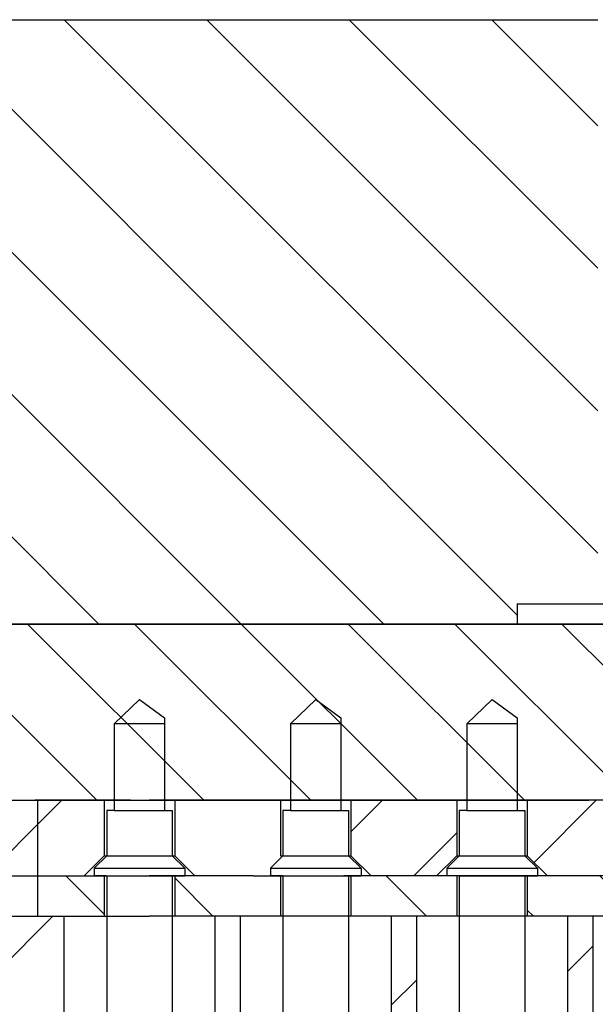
# Model space of a CAD drawing. Extents: x -1765 to 4890, y -3431 to 1272.
# Tile 52 of 189: x 109 to 121, y -2470 to -2451. Entities that reach past the tile are written whole.
import ezdxf

# ---------------------------------------------------------------- set-up
doc = ezdxf.new("R2010")
doc.units = 0
doc.linetypes.add('DASHED', pattern=[15, 7, -8])
doc.layers.get('0').update_dxf_attribs({"linetype": 'CONTINUOUS'})
doc.layers.add('1', color=7, linetype='CONTINUOUS')
pattern_1 = [(315, (0, 400), (1.0606602, 1.0606602), [])]
pattern_2 = [(45, (0, 400), (-1.0606602, 1.0606602), [])]
pattern_3 = [(45, (0, 400), (-1.4142136, 1.4142136), [])]

# ---------------------------------------------------------------- blocks, each defined once
blk = doc.blocks.new('E7018-24103__123', base_point=(55.344, -2506.251))
at = {"color": 7, "linetype": 'DASHED'}
for p, q in [((108.168, -2466.251), (109.247, -2466.251)), ((109.247, -2466.251), (109.429, -2466.251)), ((109.684, -2466.251), (109.429, -2466.251)), ((109.929, -2466.251), (109.684, -2466.251)), ((109.99, -2466.251), (109.929, -2466.251)), ((110.111, -2466.251), (109.99, -2466.251)), ((110.184, -2466.251), (110.111, -2466.251)), ((110.8, -2466.251), (110.184, -2466.251)), ((111.324, -2466.251), (110.8, -2466.251)), ((111.324, -2466.251), (111.898, -2466.251)), ((111.898, -2466.251), (112.179, -2466.251)), ((112.179, -2466.251), (112.2, -2466.251)), ((112.2, -2466.251), (112.898, -2466.251)), ((112.2, -2466.251), (112.2, -2466.251)), ((112.898, -2466.251), (114.3, -2466.251)), ((114.3, -2466.251), (115.361, -2466.251)), ((115.361, -2466.251), (115.679, -2466.251)), ((115.679, -2466.251), (115.7, -2466.251)), ((115.7, -2466.251), (116.361, -2466.251)), ((115.7, -2466.251), (115.7, -2466.251)), ((116.361, -2466.251), (117.8, -2466.251)), ((117.8, -2466.251), (118.824, -2466.251)), ((118.824, -2466.251), (119.179, -2466.251)), ((119.179, -2466.251), (119.2, -2466.251)), ((119.2, -2466.251), (119.824, -2466.251)), ((119.2, -2466.251), (119.2, -2466.251)), ((119.824, -2466.251), (120.238, -2466.251)), ((120.238, -2466.251), (120.421, -2466.251)), ((121.238, -2466.251), (120.421, -2466.251))]:
    blk.add_line(p, q, dxfattribs=at)
blk = doc.blocks.new('E7018CD_ASSY_1', base_point=(55.344, -2515.251))
blk.add_blockref('E7018-24103__123', (55.344, -2506.251))
blk = doc.blocks.new('ISO_TOP_0_8__149', base_point=(141, -2468.551))
at = {"linetype": 'CONTINUOUS'}
h = blk.add_hatch(dxfattribs=at)
h.set_pattern_fill('USER', color=3, scale=1.5, angle=315, pattern_type=0)
h.set_pattern_definition(pattern_1)
h.paths.add_polyline_path([(93.389, -2467.751), (93.4, -2467.751), (93.547, -2467.751), (93.6, -2467.751), (93.639, -2467.751), (96.047, -2467.751), (97.157, -2467.751), (100.583, -2467.751), (100.842, -2467.751), (103.589, -2467.751), (103.999, -2467.751), (104.249, -2467.751), (105.549, -2467.751), (105.799, -2467.751), (109.486, -2467.751), (109.486, -2468.551), (108.263, -2468.551), (107.852, -2468.551), (106.715, -2468.551), (104.853, -2468.551), (104.353, -2468.551), (103.589, -2468.551), (103.127, -2468.551), (101.489, -2468.551), (100.86, -2468.551), (100.842, -2468.551), (100.583, -2468.551), (100.352, -2468.551), (99.119, -2468.551), (98.489, -2468.551), (97.99, -2468.551), (97.44, -2468.551), (97.157, -2468.551), (96.853, -2468.551), (96.047, -2468.551), (95.54, -2468.551), (94.99, -2468.551), (94, -2468.551), (93.547, -2468.551), (93.2, -2468.551), (93.2, -2467.751)])
h = blk.add_hatch(dxfattribs=at)
h.set_pattern_fill('USER', color=3, scale=1.5, angle=315, pattern_type=0)
h.set_pattern_definition(pattern_1)
h.paths.add_polyline_path([(110.8, -2467.751), (110.8, -2467.751), (110.8, -2468.551), (110.8, -2468.551), (110, -2468.551), (110, -2468.551), (109.486, -2468.551), (109.486, -2467.751), (110.4, -2467.751), (110.4, -2467.751)])
h = blk.add_hatch(dxfattribs=at)
h.set_pattern_fill('USER', color=3, scale=1.5, angle=315, pattern_type=0)
h.set_pattern_definition(pattern_1)
h.paths.add_polyline_path([(114.3, -2467.751), (114.3, -2468.551), (114.3, -2468.551), (113.5, -2468.551), (113.5, -2468.551), (113.095, -2468.551), (113, -2468.551), (112.907, -2468.551), (112.741, -2468.551), (112.595, -2468.551), (112.483, -2468.551), (112.2, -2468.551), (112.2, -2467.751), (112.483, -2467.751), (112.595, -2467.751), (112.6, -2467.751), (112.741, -2467.751), (112.907, -2467.751), (113.095, -2467.751), (113.755, -2467.751), (113.9, -2467.751), (113.9, -2467.751), (114.005, -2467.751), (114.3, -2467.751)])
h = blk.add_hatch(dxfattribs=at)
h.set_pattern_fill('USER', color=3, scale=1.5, angle=315, pattern_type=0)
h.set_pattern_definition(pattern_1)
h.paths.add_polyline_path([(115.7, -2467.751), (115.7, -2468.551), (116.5, -2468.551), (117, -2468.551), (117, -2468.551), (117.8, -2468.551), (117.8, -2468.551), (117.8, -2467.751), (117.8, -2467.751), (117.4, -2467.751), (117.4, -2467.751), (116.1, -2467.751)])
h = blk.add_hatch(dxfattribs=at)
h.set_pattern_fill('USER', color=3, scale=1.5, angle=315, pattern_type=0)
h.set_pattern_definition(pattern_1)
h.paths.add_polyline_path([(119.264, -2467.751), (119.2, -2467.751), (119.2, -2468.551), (119.264, -2468.551), (120, -2468.551), (120.5, -2468.551), (120.5, -2468.551), (121.3, -2468.551), (121.3, -2468.551), (121.3, -2467.751), (121.3, -2467.751), (120.9, -2467.751), (120.9, -2467.751), (119.6, -2467.751)])
at = {"color": 3, "linetype": 'DASHED'}
for p, q in [((105.799, -2467.751), (109.486, -2467.751)), ((109.486, -2467.751), (110.4, -2467.751)), ((110.4, -2467.751), (110.4, -2467.751)), ((112.741, -2467.751), (112.6, -2467.751)), ((112.907, -2467.751), (112.741, -2467.751)), ((113.095, -2467.751), (112.907, -2467.751)), ((113.755, -2467.751), (113.095, -2467.751)), ((113.755, -2467.751), (113.9, -2467.751)), ((113.9, -2467.751), (113.9, -2467.751)), ((117.4, -2467.751), (116.1, -2467.751)), ((117.4, -2467.751), (117.4, -2467.751)), ((120.9, -2467.751), (119.6, -2467.751))]:
    blk.add_line(p, q, dxfattribs=at)
at = {"color": 3, "linetype": 'CONTINUOUS'}
for p, q in [((109.486, -2468.551), (109.486, -2467.751)), ((110.4, -2467.751), (110.8, -2467.751)), ((110.8, -2467.751), (110.8, -2467.751)), ((110.8, -2467.751), (110.8, -2468.551)), ((110.8, -2467.751), (111.625, -2467.751)), ((111.625, -2467.751), (111.695, -2467.751)), ((112.195, -2467.751), (111.695, -2467.751)), ((112.2, -2467.751), (112.195, -2467.751)), ((112.2, -2467.751), (112.2, -2468.551)), ((112.483, -2467.751), (112.2, -2467.751)), ((112.595, -2467.751), (112.483, -2467.751)), ((112.6, -2467.751), (112.595, -2467.751)), ((113.9, -2467.751), (114.005, -2467.751)), ((114.005, -2467.751), (114.3, -2467.751)), ((114.3, -2467.751), (114.3, -2468.551)), ((114.3, -2467.751), (115.305, -2467.751)), ((114.3, -2467.751), (114.3, -2467.751)), ((115.305, -2467.751), (115.555, -2467.751)), ((115.7, -2467.751), (115.555, -2467.751)), ((115.7, -2467.751), (115.7, -2468.551)), ((116.1, -2467.751), (115.7, -2467.751)), ((117.8, -2467.751), (117.4, -2467.751)), ((117.8, -2467.751), (117.8, -2468.551)), ((117.8, -2467.751), (117.8, -2467.751)), ((119.2, -2467.751), (117.8, -2467.751)), ((119.264, -2467.751), (119.2, -2467.751)), ((119.2, -2467.751), (119.2, -2468.551)), ((119.6, -2467.751), (119.264, -2467.751)), ((108.263, -2468.551), (109.486, -2468.551)), ((109.486, -2468.551), (110, -2468.551)), ((110, -2468.551), (110, -2468.551)), ((110, -2468.551), (110.8, -2468.551)), ((110.8, -2468.551), (110.8, -2468.551)), ((110.8, -2468.551), (111.625, -2468.551)), ((111.625, -2468.551), (111.695, -2468.551)), ((111.863, -2468.551), (111.695, -2468.551)), ((112.195, -2468.551), (111.863, -2468.551)), ((112.2, -2468.551), (112.195, -2468.551)), ((112.483, -2468.551), (112.2, -2468.551)), ((112.595, -2468.551), (112.483, -2468.551)), ((112.741, -2468.551), (112.595, -2468.551)), ((112.907, -2468.551), (112.741, -2468.551)), ((113, -2468.551), (112.907, -2468.551)), ((113.095, -2468.551), (113, -2468.551)), ((113.5, -2468.551), (113.095, -2468.551)), ((113.5, -2468.551), (113.5, -2468.551)), ((114.3, -2468.551), (113.5, -2468.551)), ((115.363, -2468.551), (114.3, -2468.551)), ((114.3, -2468.551), (114.3, -2468.551)), ((115.7, -2468.551), (115.363, -2468.551)), ((116.5, -2468.551), (115.7, -2468.551)), ((117, -2468.551), (116.5, -2468.551)), ((117, -2468.551), (117, -2468.551)), ((117.8, -2468.551), (117, -2468.551)), ((118.863, -2468.551), (117.8, -2468.551)), ((117.8, -2468.551), (117.8, -2468.551)), ((119.2, -2468.551), (118.863, -2468.551)), ((119.264, -2468.551), (119.2, -2468.551)), ((120, -2468.551), (119.264, -2468.551)), ((120.5, -2468.551), (120, -2468.551)), ((120.5, -2468.551), (120.5, -2468.551)), ((121.3, -2468.551), (120.5, -2468.551))]:
    blk.add_line(p, q, dxfattribs=at)
blk = doc.blocks.new('ISO_TOP_1_5__150', base_point=(141, -2467.751))
at = {"linetype": 'CONTINUOUS'}
h = blk.add_hatch(dxfattribs=at)
h.set_pattern_fill('USER', color=6, scale=1.5, angle=45, pattern_type=0)
h.set_pattern_definition(pattern_2)
h.paths.add_polyline_path([(93.2, -2467.351), (93.2, -2466.251), (96.264, -2466.251), (97.157, -2466.251), (97.264, -2466.251), (100.583, -2466.251), (100.842, -2466.251), (103.589, -2466.251), (105.5, -2466.251), (106.8, -2466.251), (108, -2466.251), (109.486, -2466.251), (109.486, -2467.751), (105.799, -2467.751), (105.549, -2467.751), (104.249, -2467.751), (103.999, -2467.751), (103.589, -2467.751), (100.842, -2467.751), (100.583, -2467.751), (97.157, -2467.751), (96.047, -2467.751), (93.639, -2467.751), (93.6, -2467.751)])
h = blk.add_hatch(dxfattribs=at)
h.set_pattern_fill('USER', color=6, scale=1.5, angle=45, pattern_type=0)
h.set_pattern_definition(pattern_2)
h.paths.add_polyline_path([(110.4, -2467.751), (110.4, -2467.751), (110.8, -2467.351), (110.8, -2466.251), (110.8, -2466.251), (109.486, -2466.251), (109.486, -2467.751)])
h = blk.add_hatch(dxfattribs=at)
h.set_pattern_fill('USER', color=6, scale=1.5, angle=45, pattern_type=0)
h.set_pattern_definition(pattern_2)
h.paths.add_polyline_path([(115.7, -2467.351), (115.7, -2466.251), (117.8, -2466.251), (117.8, -2466.251), (117.8, -2467.351), (117.4, -2467.751), (117.4, -2467.751), (116.1, -2467.751)])
h = blk.add_hatch(dxfattribs=at)
h.set_pattern_fill('USER', color=6, scale=1.5, angle=45, pattern_type=0)
h.set_pattern_definition(pattern_2)
h.paths.add_polyline_path([(119.2, -2467.351), (119.2, -2466.251), (121.3, -2466.251), (121.3, -2466.251), (121.3, -2467.351), (120.9, -2467.751), (120.9, -2467.751), (119.6, -2467.751)])
at = {"color": 6, "linetype": 'CONTINUOUS'}
for p, q in [((108, -2466.251), (109.486, -2466.251)), ((109.486, -2467.751), (109.486, -2466.251)), ((109.486, -2466.251), (110.8, -2466.251)), ((110.8, -2466.251), (110.8, -2467.351)), ((110.8, -2466.251), (110.8, -2466.251)), ((112.2, -2466.251), (112.2, -2467.351)), ((112.483, -2466.251), (112.2, -2466.251)), ((112.595, -2466.251), (112.483, -2466.251)), ((112.741, -2466.251), (112.595, -2466.251)), ((112.907, -2466.251), (112.741, -2466.251)), ((113.095, -2466.251), (112.907, -2466.251)), ((114.3, -2466.251), (113.095, -2466.251)), ((114.3, -2466.251), (114.3, -2467.351)), ((114.3, -2466.251), (114.3, -2466.251)), ((115.7, -2466.251), (115.7, -2467.351)), ((117.8, -2466.251), (115.7, -2466.251)), ((117.8, -2466.251), (117.8, -2467.351)), ((117.8, -2466.251), (117.8, -2466.251)), ((119.2, -2466.251), (119.2, -2467.351)), ((121.3, -2466.251), (119.2, -2466.251)), ((110.4, -2467.751), (110.8, -2467.351)), ((110.8, -2467.351), (110.8, -2467.351)), ((110.8, -2467.351), (111.16, -2467.351)), ((111.16, -2467.351), (111.444, -2467.351)), ((111.444, -2467.351), (111.486, -2467.351)), ((111.486, -2467.351), (111.528, -2467.351)), ((111.528, -2467.351), (111.538, -2467.351)), ((111.538, -2467.351), (111.539, -2467.351)), ((111.539, -2467.351), (111.593, -2467.351)), ((111.593, -2467.351), (111.634, -2467.351)), ((111.634, -2467.351), (111.902, -2467.351)), ((111.902, -2467.351), (112.029, -2467.351)), ((112.029, -2467.351), (112.122, -2467.351)), ((112.122, -2467.351), (112.2, -2467.351)), ((112.6, -2467.751), (112.2, -2467.351)), ((114.3, -2467.351), (114.3, -2467.351)), ((114.3, -2467.351), (114.485, -2467.351)), ((114.485, -2467.351), (114.681, -2467.351)), ((114.681, -2467.351), (114.78, -2467.351)), ((114.78, -2467.351), (114.981, -2467.351)), ((114.981, -2467.351), (115.011, -2467.351)), ((115.011, -2467.351), (115.255, -2467.351)), ((115.255, -2467.351), (115.305, -2467.351)), ((115.305, -2467.351), (115.355, -2467.351)), ((115.355, -2467.351), (115.7, -2467.351)), ((116.1, -2467.751), (115.7, -2467.351)), ((117.4, -2467.751), (117.8, -2467.351)), ((117.8, -2467.351), (119.2, -2467.351)), ((117.8, -2467.351), (117.8, -2467.351)), ((119.6, -2467.751), (119.2, -2467.351)), ((105.799, -2467.751), (109.486, -2467.751)), ((109.486, -2467.751), (110.4, -2467.751)), ((110.4, -2467.751), (110.4, -2467.751)), ((112.741, -2467.751), (112.6, -2467.751)), ((112.907, -2467.751), (112.741, -2467.751)), ((113.095, -2467.751), (112.907, -2467.751)), ((113.755, -2467.751), (113.095, -2467.751)), ((113.755, -2467.751), (113.9, -2467.751)), ((113.9, -2467.751), (113.9, -2467.751)), ((117.4, -2467.751), (116.1, -2467.751)), ((117.4, -2467.751), (117.4, -2467.751)), ((120.9, -2467.751), (119.6, -2467.751))]:
    blk.add_line(p, q, dxfattribs=at)
at = {"color": 6, "linetype": 'DASHED'}
for p, q in [((110.8, -2466.251), (111.625, -2466.251)), ((111.625, -2466.251), (111.695, -2466.251)), ((112.195, -2466.251), (111.695, -2466.251)), ((112.2, -2466.251), (112.195, -2466.251)), ((115.7, -2466.251), (114.3, -2466.251)), ((119.2, -2466.251), (117.8, -2466.251)), ((110.4, -2467.751), (110.8, -2467.751)), ((110.8, -2467.751), (110.8, -2467.751)), ((110.8, -2467.751), (111.625, -2467.751)), ((111.625, -2467.751), (111.695, -2467.751)), ((112.195, -2467.751), (111.695, -2467.751)), ((112.2, -2467.751), (112.195, -2467.751)), ((112.483, -2467.751), (112.2, -2467.751)), ((112.595, -2467.751), (112.483, -2467.751)), ((112.6, -2467.751), (112.595, -2467.751)), ((113.9, -2467.751), (114.005, -2467.751)), ((114.005, -2467.751), (114.3, -2467.751)), ((114.3, -2467.751), (115.305, -2467.751)), ((114.3, -2467.751), (114.3, -2467.751)), ((115.305, -2467.751), (115.555, -2467.751)), ((115.7, -2467.751), (115.555, -2467.751)), ((116.1, -2467.751), (115.7, -2467.751)), ((117.8, -2467.751), (117.4, -2467.751)), ((117.8, -2467.751), (117.8, -2467.751)), ((119.2, -2467.751), (117.8, -2467.751)), ((119.264, -2467.751), (119.2, -2467.751)), ((119.6, -2467.751), (119.264, -2467.751))]:
    blk.add_line(p, q, dxfattribs=at)
blk = doc.blocks.new('SIG_POGO_4__153', base_point=(119.4, -2517.751))
at = {"color": 2, "linetype": 'CONTINUOUS'}
for p, q in [((118, -2464.732), (118.5, -2464.251)), ((118.5, -2464.251), (119, -2464.611)), ((119, -2464.611), (119, -2464.732)), ((118, -2464.732), (118, -2466.251)), ((119, -2464.732), (119, -2466.251)), ((118, -2466.251), (118, -2466.451)), ((119, -2466.251), (119, -2466.451)), ((118, -2466.451), (117.85, -2466.451)), ((117.85, -2466.451), (117.85, -2467.351)), ((119, -2466.451), (119.15, -2466.451)), ((119.15, -2466.451), (119.15, -2467.351)), ((117.6, -2467.601), (117.85, -2467.351)), ((119.4, -2467.601), (119.15, -2467.351)), ((117.6, -2467.601), (117.6, -2467.751)), ((117.8, -2467.751), (117.6, -2467.751)), ((117.838, -2467.751), (117.8, -2467.751)), ((117.838, -2467.751), (117.85, -2467.751)), ((117.85, -2467.751), (117.85, -2481.451)), ((119.15, -2467.751), (119.2, -2467.751)), ((119.15, -2467.751), (119.15, -2481.451)), ((119.2, -2467.751), (119.388, -2467.751)), ((119.4, -2467.601), (119.4, -2467.751))]:
    blk.add_line(p, q, dxfattribs=at)
at = {"color": 2, "linetype": 'DASHED'}
blk.add_line((119.388, -2467.751), (119.4, -2467.751), dxfattribs=at)
at = {"layer": '1', "color": 2, "linetype": 'CONTINUOUS'}
for p, q in [((119, -2464.732), (118, -2464.732)), ((118, -2466.451), (119, -2466.451)), ((117.85, -2467.351), (119.15, -2467.351)), ((117.6, -2467.601), (119.4, -2467.601)), ((117.85, -2467.751), (119.15, -2467.751))]:
    blk.add_line(p, q, dxfattribs=at)
blk = doc.blocks.new('SIG_POGO_4__154', base_point=(115.9, -2517.751))
at = {"color": 2, "linetype": 'CONTINUOUS'}
for p, q in [((114.5, -2464.732), (115, -2464.251)), ((115, -2464.251), (115.5, -2464.611)), ((115.5, -2464.611), (115.5, -2464.732)), ((114.5, -2464.732), (114.5, -2466.251)), ((115.5, -2464.732), (115.5, -2466.251)), ((114.5, -2466.251), (114.5, -2466.451)), ((115.5, -2466.251), (115.5, -2466.451)), ((114.5, -2466.451), (114.35, -2466.451)), ((114.35, -2466.451), (114.35, -2467.351)), ((115.5, -2466.451), (115.65, -2466.451)), ((115.65, -2466.451), (115.65, -2467.351)), ((114.1, -2467.601), (114.35, -2467.351)), ((115.9, -2467.601), (115.65, -2467.351)), ((114.1, -2467.601), (114.1, -2467.751)), ((114.3, -2467.751), (114.1, -2467.751)), ((114.338, -2467.751), (114.3, -2467.751)), ((114.338, -2467.751), (114.35, -2467.751)), ((114.35, -2467.751), (114.35, -2481.451)), ((115.65, -2467.751), (115.7, -2467.751)), ((115.65, -2467.751), (115.65, -2481.451)), ((115.7, -2467.751), (115.888, -2467.751)), ((115.9, -2467.601), (115.9, -2467.751))]:
    blk.add_line(p, q, dxfattribs=at)
at = {"color": 2, "linetype": 'DASHED'}
blk.add_line((115.888, -2467.751), (115.9, -2467.751), dxfattribs=at)
at = {"layer": '1', "color": 2, "linetype": 'CONTINUOUS'}
for p, q in [((115.5, -2464.732), (114.5, -2464.732)), ((114.5, -2466.451), (115.5, -2466.451)), ((114.35, -2467.351), (115.65, -2467.351)), ((114.1, -2467.601), (115.9, -2467.601)), ((114.35, -2467.751), (115.65, -2467.751))]:
    blk.add_line(p, q, dxfattribs=at)
blk = doc.blocks.new('SIG_POGO_4__155', base_point=(112.4, -2517.751))
at = {"color": 2, "linetype": 'CONTINUOUS'}
for p, q in [((111, -2464.732), (111.5, -2464.251)), ((111.5, -2464.251), (112, -2464.611)), ((112, -2464.611), (112, -2464.732)), ((111, -2464.732), (111, -2466.251)), ((112, -2464.732), (112, -2466.251)), ((111, -2466.251), (111, -2466.451)), ((112, -2466.251), (112, -2466.451)), ((110.85, -2466.451), (110.85, -2467.351)), ((111, -2466.451), (110.85, -2466.451)), ((112, -2466.451), (112.15, -2466.451)), ((112.15, -2466.451), (112.15, -2467.351)), ((110.6, -2467.601), (110.85, -2467.351)), ((112.4, -2467.601), (112.15, -2467.351)), ((110.6, -2467.601), (110.6, -2467.751)), ((110.8, -2467.751), (110.6, -2467.751)), ((110.838, -2467.751), (110.8, -2467.751)), ((110.838, -2467.751), (110.85, -2467.751)), ((110.85, -2467.751), (110.85, -2481.451)), ((112.15, -2467.751), (112.15, -2481.451)), ((112.15, -2467.751), (112.2, -2467.751)), ((112.2, -2467.751), (112.388, -2467.751)), ((112.4, -2467.601), (112.4, -2467.751))]:
    blk.add_line(p, q, dxfattribs=at)
at = {"color": 2, "linetype": 'DASHED'}
blk.add_line((112.388, -2467.751), (112.4, -2467.751), dxfattribs=at)
at = {"layer": '1', "color": 2, "linetype": 'CONTINUOUS'}
for p, q in [((112, -2464.732), (111, -2464.732)), ((111, -2466.451), (112, -2466.451)), ((110.85, -2467.351), (112.15, -2467.351)), ((110.6, -2467.601), (112.4, -2467.601)), ((110.85, -2467.751), (112.15, -2467.751))]:
    blk.add_line(p, q, dxfattribs=at)
blk = doc.blocks.new('POGOS__157', base_point=(93.4, -2517.751))
for name, p in [('SIG_POGO_4__155', (112.4, -2517.751)), ('SIG_POGO_4__154', (115.9, -2517.751)), ('SIG_POGO_4__153', (119.4, -2517.751))]:
    blk.add_blockref(name, p)
blk = doc.blocks.new('SEG_128_CORE__159', base_point=(142.5, -2514.451))
at = {"linetype": 'CONTINUOUS'}
h = blk.add_hatch(dxfattribs=at)
h.set_pattern_fill('USER', color=1, scale=2, angle=45, pattern_type=0)
h.set_pattern_definition(pattern_3)
h.paths.add_polyline_path([(113, -2468.551), (113, -2514.451), (113.5, -2514.451), (113.5, -2514.451), (113.5, -2468.551), (113.5, -2468.551), (113.095, -2468.551)])
h = blk.add_hatch(dxfattribs=at)
h.set_pattern_fill('USER', color=1, scale=2, angle=45, pattern_type=0)
h.set_pattern_definition(pattern_3)
h.paths.add_polyline_path([(117, -2514.451), (116.5, -2514.451), (116.5, -2468.551), (117, -2468.551), (117, -2468.551), (117, -2514.451)])
h = blk.add_hatch(dxfattribs=at)
h.set_pattern_fill('USER', color=1, scale=2, angle=45, pattern_type=0)
h.set_pattern_definition(pattern_3)
h.paths.add_polyline_path([(120, -2514.451), (120.5, -2514.451), (120.5, -2514.451), (120.5, -2468.551), (120.5, -2468.551), (120, -2468.551)])
at = {"layer": '1', "linetype": 'CONTINUOUS'}
h = blk.add_hatch(dxfattribs=at)
h.set_pattern_fill('USER', color=1, scale=2, angle=45, pattern_type=0)
h.set_pattern_definition(pattern_3)
h.paths.add_polyline_path([(104.853, -2468.551), (104.353, -2468.551), (103.589, -2468.551), (103.127, -2468.551), (101.489, -2468.551), (100.86, -2468.551), (100.842, -2468.551), (100.583, -2468.551), (100.352, -2468.551), (99.119, -2468.551), (98.489, -2468.551), (97.99, -2468.551), (97.44, -2468.551), (97.157, -2468.551), (96.853, -2468.551), (96.047, -2468.551), (95.54, -2468.551), (94.99, -2468.551), (94, -2468.551), (94, -2514.451), (94.99, -2514.451), (95.54, -2514.451), (96.853, -2514.451), (97.44, -2514.451), (97.99, -2514.451), (98.489, -2514.451), (99.119, -2514.451), (100.352, -2514.451), (100.86, -2514.451), (101.489, -2514.451), (103.127, -2514.451), (104.353, -2514.451), (104.853, -2514.451), (106.715, -2514.451), (107.852, -2514.451), (108.263, -2514.451), (110, -2514.451), (110, -2514.451), (110, -2468.551), (110, -2468.551), (108.263, -2468.551), (107.852, -2468.551), (106.715, -2468.551)])
at = {"color": 7, "linetype": 'DASHED'}
for p, q in [((108.263, -2468.551), (110, -2468.551)), ((110, -2468.551), (110, -2468.551)), ((110, -2468.551), (110.8, -2468.551)), ((110.8, -2468.551), (110.8, -2468.551)), ((110.8, -2468.551), (111.625, -2468.551)), ((111.625, -2468.551), (111.695, -2468.551)), ((111.863, -2468.551), (111.695, -2468.551)), ((112.195, -2468.551), (111.863, -2468.551)), ((112.2, -2468.551), (112.195, -2468.551)), ((112.483, -2468.551), (112.2, -2468.551)), ((112.595, -2468.551), (112.483, -2468.551)), ((112.741, -2468.551), (112.595, -2468.551)), ((112.907, -2468.551), (112.741, -2468.551)), ((113, -2468.551), (112.907, -2468.551)), ((113.095, -2468.551), (113, -2468.551)), ((113.5, -2468.551), (113.095, -2468.551)), ((113.5, -2468.551), (113.5, -2468.551)), ((114.3, -2468.551), (113.5, -2468.551)), ((115.363, -2468.551), (114.3, -2468.551)), ((114.3, -2468.551), (114.3, -2468.551)), ((115.7, -2468.551), (115.363, -2468.551)), ((116.5, -2468.551), (115.7, -2468.551)), ((117, -2468.551), (116.5, -2468.551)), ((117, -2468.551), (117, -2468.551)), ((117.8, -2468.551), (117, -2468.551)), ((118.863, -2468.551), (117.8, -2468.551)), ((117.8, -2468.551), (117.8, -2468.551)), ((119.2, -2468.551), (118.863, -2468.551)), ((119.264, -2468.551), (119.2, -2468.551)), ((120, -2468.551), (119.264, -2468.551)), ((120.5, -2468.551), (120, -2468.551)), ((120.5, -2468.551), (120.5, -2468.551)), ((121.3, -2468.551), (120.5, -2468.551))]:
    blk.add_line(p, q, dxfattribs=at)
at = {"color": 7, "linetype": 'CONTINUOUS'}
for p, q in [((110, -2468.551), (110, -2514.451)), ((113, -2468.551), (113, -2514.451)), ((113.5, -2468.551), (113.5, -2514.451)), ((116.5, -2468.551), (116.5, -2514.451)), ((117, -2468.551), (117, -2514.451)), ((120, -2468.551), (120, -2514.451)), ((120.5, -2468.551), (120.5, -2514.451))]:
    blk.add_line(p, q, dxfattribs=at)
blk = doc.blocks.new('E7018-22505__160', base_point=(142.5, -2515.301))
blk.add_blockref('SEG_128_CORE__159', (142.5, -2514.451))
blk = doc.blocks.new('E7018CB_ASSY_4__161', base_point=(142.5, -2517.751))
for name, p in [('POGOS__157', (93.4, -2517.751)), ('ISO_TOP_1_5__150', (141, -2467.751)), ('E7018-22505__160', (142.5, -2515.301)), ('ISO_TOP_0_8__149', (141, -2468.551))]:
    blk.add_blockref(name, p)
blk = doc.blocks.new('SEGMENTS_PT', base_point=(-82.5, -2517.751))
for name, p in [('E7018CB_ASSY_4__161', (142.5, -2517.751)), ('E7018CD_ASSY_1', (55.344, -2515.251))]:
    blk.add_blockref(name, p)
blk = doc.blocks.new('POGOTOWER_ASSY', base_point=(-102, -2517.751))
blk.add_blockref('SEGMENTS_PT', (-82.5, -2517.751))
blk = doc.blocks.new('DUT_BOARD__162', base_point=(-184.63, -2466.251))
at = {"layer": '1', "linetype": 'CONTINUOUS'}
h = blk.add_hatch(dxfattribs=at)
h.set_pattern_fill('USER', color=2, scale=1.5, angle=315, pattern_type=0)
h.set_pattern_definition(pattern_1)
edge = h.paths.add_edge_path()
edge.add_line((120.1, -2462.751), (124.6, -2462.751))
edge.add_line((124.6, -2462.751), (129, -2462.751))
edge.add_line((129, -2462.751), (130.4, -2462.751))
edge.add_line((130.4, -2462.751), (130.41, -2462.751))
edge.add_line((130.41, -2462.751), (130.41, -2464.851))
edge.add_spline(control_points=[(130.41, -2464.851), (130.175, -2465.084), (129.707, -2465.551), (129.239, -2466.018), (129.005, -2466.251)], knot_values=[0, 0, 0, 0, 0.991593, 1.983187, 1.983187, 1.983187, 1.983187], degree=3, periodic=0)
edge.add_line((129.005, -2466.251), (129, -2466.251))
edge.add_line((129, -2466.251), (127.046, -2466.251))
edge.add_line((127.046, -2466.251), (126.046, -2466.251))
edge.add_line((126.046, -2466.251), (125.997, -2466.251))
edge.add_line((125.997, -2466.251), (123.571, -2466.251))
edge.add_line((123.571, -2466.251), (123.45, -2466.251))
edge.add_line((123.45, -2466.251), (122.7, -2466.251))
edge.add_line((122.7, -2466.251), (122.7, -2466.251))
edge.add_line((122.7, -2466.251), (122.679, -2466.251))
edge.add_line((122.679, -2466.251), (121.3, -2466.251))
edge.add_line((121.3, -2466.251), (121.238, -2466.251))
edge.add_line((121.238, -2466.251), (120.421, -2466.251))
edge.add_line((120.421, -2466.251), (120.238, -2466.251))
edge.add_line((120.238, -2466.251), (119.824, -2466.251))
edge.add_line((119.824, -2466.251), (119.2, -2466.251))
edge.add_line((119.2, -2466.251), (119.2, -2466.251))
edge.add_line((119.2, -2466.251), (119.179, -2466.251))
edge.add_line((119.179, -2466.251), (118.824, -2466.251))
edge.add_line((118.824, -2466.251), (117.8, -2466.251))
edge.add_line((117.8, -2466.251), (116.361, -2466.251))
edge.add_line((116.361, -2466.251), (115.7, -2466.251))
edge.add_line((115.7, -2466.251), (115.7, -2466.251))
edge.add_line((115.7, -2466.251), (115.679, -2466.251))
edge.add_line((115.679, -2466.251), (115.361, -2466.251))
edge.add_line((115.361, -2466.251), (114.3, -2466.251))
edge.add_line((114.3, -2466.251), (112.898, -2466.251))
edge.add_line((112.898, -2466.251), (112.2, -2466.251))
edge.add_line((112.2, -2466.251), (112.2, -2466.251))
edge.add_line((112.2, -2466.251), (112.179, -2466.251))
edge.add_line((112.179, -2466.251), (111.898, -2466.251))
edge.add_line((111.898, -2466.251), (111.324, -2466.251))
edge.add_line((111.324, -2466.251), (110.8, -2466.251))
edge.add_line((110.8, -2466.251), (110.184, -2466.251))
edge.add_line((110.184, -2466.251), (110.111, -2466.251))
edge.add_line((110.111, -2466.251), (109.99, -2466.251))
edge.add_line((109.99, -2466.251), (109.929, -2466.251))
edge.add_line((109.929, -2466.251), (109.684, -2466.251))
edge.add_line((109.684, -2466.251), (109.429, -2466.251))
edge.add_line((109.429, -2466.251), (109.247, -2466.251))
edge.add_line((109.247, -2466.251), (108.168, -2466.251))
edge.add_line((108.168, -2466.251), (108, -2466.251))
edge.add_line((108, -2466.251), (107.035, -2466.251))
edge.add_line((107.035, -2466.251), (106.8, -2466.251))
edge.add_line((106.8, -2466.251), (106.035, -2466.251))
edge.add_line((106.035, -2466.251), (105, -2466.251))
edge.add_line((105, -2466.251), (99.819, -2466.251))
edge.add_line((99.819, -2466.251), (99.071, -2466.251))
edge.add_line((99.071, -2466.251), (98.819, -2466.251))
edge.add_line((98.819, -2466.251), (97.608, -2466.251))
edge.add_line((97.608, -2466.251), (96.645, -2466.251))
edge.add_line((96.645, -2466.251), (96.523, -2466.251))
edge.add_line((96.523, -2466.251), (95.808, -2466.251))
edge.add_line((95.808, -2466.251), (95.405, -2466.251))
edge.add_line((95.405, -2466.251), (94.739, -2466.251))
edge.add_line((94.739, -2466.251), (94.397, -2466.251))
edge.add_line((94.397, -2466.251), (93.605, -2466.251))
edge.add_line((93.605, -2466.251), (93.495, -2466.251))
edge.add_line((93.495, -2466.251), (93.339, -2466.251))
edge.add_line((93.339, -2466.251), (93.203, -2466.251))
edge.add_line((93.203, -2466.251), (93.2, -2466.251))
edge.add_line((93.2, -2466.251), (93.179, -2466.251))
edge.add_line((93.179, -2466.251), (93, -2466.251))
edge.add_line((93, -2466.251), (92.597, -2466.251))
edge.add_line((92.597, -2466.251), (92.589, -2466.251))
edge.add_line((92.589, -2466.251), (92.3, -2466.251))
edge.add_line((92.3, -2466.251), (92.01, -2466.251))
edge.add_line((92.01, -2466.251), (92, -2466.251))
edge.add_line((92, -2466.251), (91.8, -2466.251))
edge.add_line((91.8, -2466.251), (91.534, -2466.251))
edge.add_line((91.534, -2466.251), (91.403, -2466.251))
edge.add_line((91.403, -2466.251), (91.189, -2466.251))
edge.add_line((91.189, -2466.251), (91.091, -2466.251))
edge.add_line((91.091, -2466.251), (91, -2466.251))
edge.add_line((91, -2466.251), (90.649, -2466.251))
edge.add_line((90.649, -2466.251), (90.5, -2466.251))
edge.add_line((90.5, -2466.251), (90.439, -2466.251))
edge.add_line((90.439, -2466.251), (90.203, -2466.251))
edge.add_line((90.203, -2466.251), (90.134, -2466.251))
edge.add_line((90.134, -2466.251), (89.859, -2466.251))
edge.add_line((89.859, -2466.251), (89.7, -2466.251))
edge.add_line((89.7, -2466.251), (89.679, -2466.251))
edge.add_line((89.679, -2466.251), (89.492, -2466.251))
edge.add_line((89.492, -2466.251), (89.291, -2466.251))
edge.add_line((89.291, -2466.251), (89.2, -2466.251))
edge.add_line((89.2, -2466.251), (89.104, -2466.251))
edge.add_line((89.104, -2466.251), (89.039, -2466.251))
edge.add_line((89.039, -2466.251), (89, -2466.251))
edge.add_line((89, -2466.251), (88.849, -2466.251))
edge.add_line((88.849, -2466.251), (88.403, -2466.251))
edge.add_line((88.403, -2466.251), (88.376, -2466.251))
edge.add_line((88.376, -2466.251), (88.3, -2466.251))
edge.add_line((88.3, -2466.251), (88.239, -2466.251))
edge.add_line((88.239, -2466.251), (88.107, -2466.251))
edge.add_line((88.107, -2466.251), (88.092, -2466.251))
edge.add_line((88.092, -2466.251), (87.875, -2466.251))
edge.add_line((87.875, -2466.251), (87.698, -2466.251))
edge.add_line((87.698, -2466.251), (87.667, -2466.251))
edge.add_line((87.667, -2466.251), (87.534, -2466.251))
edge.add_line((87.534, -2466.251), (87.449, -2466.251))
edge.add_line((87.449, -2466.251), (87.304, -2466.251))
edge.add_line((87.304, -2466.251), (87.283, -2466.251))
edge.add_line((87.283, -2466.251), (87.2, -2466.251))
edge.add_line((87.2, -2466.251), (87.117, -2466.251))
edge.add_line((87.117, -2466.251), (86.839, -2466.251))
edge.add_line((86.839, -2466.251), (86.576, -2466.251))
edge.add_line((86.576, -2466.251), (86.475, -2466.251))
edge.add_line((86.475, -2466.251), (86.308, -2466.251))
edge.add_line((86.308, -2466.251), (86.307, -2466.251))
edge.add_line((86.307, -2466.251), (86.103, -2466.251))
edge.add_line((86.103, -2466.251), (86.049, -2466.251))
edge.add_line((86.049, -2466.251), (86, -2466.251))
edge.add_line((86, -2466.251), (85.898, -2466.251))
edge.add_line((85.898, -2466.251), (85.867, -2466.251))
edge.add_line((85.867, -2466.251), (85.822, -2466.251))
edge.add_line((85.822, -2466.251), (85.658, -2466.251))
edge.add_line((85.658, -2466.251), (85.508, -2466.251))
edge.add_line((85.508, -2466.251), (85.317, -2466.251))
edge.add_line((85.317, -2466.251), (85.129, -2466.251))
edge.add_line((85.129, -2466.251), (84.908, -2466.251))
edge.add_line((84.908, -2466.251), (84.9, -2466.251))
edge.add_line((84.9, -2466.251), (84.86, -2466.251))
edge.add_line((84.86, -2466.251), (84.586, -2466.251))
edge.add_line((84.586, -2466.251), (84.5, -2466.251))
edge.add_line((84.5, -2466.251), (84.376, -2466.251))
edge.add_line((84.376, -2466.251), (84.303, -2466.251))
edge.add_line((84.303, -2466.251), (84.258, -2466.251))
edge.add_line((84.258, -2466.251), (84.22, -2466.251))
edge.add_line((84.22, -2466.251), (84.022, -2466.251))
edge.add_line((84.022, -2466.251), (83.947, -2466.251))
edge.add_line((83.947, -2466.251), (83.83, -2466.251))
edge.add_line((83.83, -2466.251), (83.708, -2466.251))
edge.add_line((83.708, -2466.251), (83.5, -2466.251))
edge.add_line((83.5, -2466.251), (83.46, -2466.251))
edge.add_line((83.46, -2466.251), (83.441, -2466.251))
edge.add_line((83.441, -2466.251), (83.348, -2466.251))
edge.add_line((83.348, -2466.251), (83.329, -2466.251))
edge.add_line((83.329, -2466.251), (83.042, -2466.251))
edge.add_line((83.042, -2466.251), (82.976, -2466.251))
edge.add_line((82.976, -2466.251), (82.798, -2466.251))
edge.add_line((82.798, -2466.251), (82.786, -2466.251))
edge.add_line((82.786, -2466.251), (82.595, -2466.251))
edge.add_line((82.595, -2466.251), (82.543, -2466.251))
edge.add_line((82.543, -2466.251), (82.46, -2466.251))
edge.add_line((82.46, -2466.251), (82.42, -2466.251))
edge.add_line((82.42, -2466.251), (82.292, -2466.251))
edge.add_line((82.292, -2466.251), (82.147, -2466.251))
edge.add_line((82.147, -2466.251), (82.071, -2466.251))
edge.add_line((82.071, -2466.251), (82.041, -2466.251))
edge.add_line((82.041, -2466.251), (82.03, -2466.251))
edge.add_line((82.03, -2466.251), (81.829, -2466.251))
edge.add_line((81.829, -2466.251), (81.642, -2466.251))
edge.add_line((81.642, -2466.251), (81.548, -2466.251))
edge.add_line((81.548, -2466.251), (81.41, -2466.251))
edge.add_line((81.41, -2466.251), (81.4, -2466.251))
edge.add_line((81.4, -2466.251), (81.398, -2466.251))
edge.add_line((81.398, -2466.251), (81.223, -2466.251))
edge.add_line((81.223, -2466.251), (81.188, -2466.251))
edge.add_line((81.188, -2466.251), (80.768, -2466.251))
edge.add_line((80.768, -2466.251), (80.743, -2466.251))
edge.add_line((80.743, -2466.251), (80.699, -2466.251))
edge.add_line((80.699, -2466.251), (80.697, -2466.251))
edge.add_line((80.697, -2466.251), (80.691, -2466.251))
edge.add_line((80.691, -2466.251), (80.664, -2466.251))
edge.add_line((80.664, -2466.251), (80.66, -2466.251))
edge.add_line((80.66, -2466.251), (80.501, -2466.251))
edge.add_line((80.501, -2466.251), (80.429, -2466.251))
edge.add_line((80.429, -2466.251), (80.271, -2466.251))
edge.add_line((80.271, -2466.251), (80, -2466.251))
edge.add_line((80, -2466.251), (80, -2466.251))
edge.add_line((80, -2466.251), (80, -2462.751))
edge.add_line((80, -2462.751), (81, -2462.751))
edge.add_line((81, -2462.751), (101.181, -2462.751))
edge.add_line((101.181, -2462.751), (106, -2462.751))
edge.add_line((106, -2462.751), (112.219, -2462.751))
edge.add_line((112.219, -2462.751), (118.407, -2462.751))
edge.add_line((118.407, -2462.751), (120.1, -2462.751))
at = {"color": 2, "linetype": 'DASHED'}
for p, q in [((106, -2462.751), (112.219, -2462.751)), ((112.219, -2462.751), (118.407, -2462.751)), ((118.407, -2462.751), (120.1, -2462.751)), ((120.1, -2462.751), (124.6, -2462.751)), ((112.2, -2466.251), (112.2, -2466.251)), ((115.7, -2466.251), (115.7, -2466.251)), ((119.2, -2466.251), (119.2, -2466.251))]:
    blk.add_line(p, q, dxfattribs=at)
at = {"color": 2, "linetype": 'CONTINUOUS'}
for p, q in [((108.168, -2466.251), (109.247, -2466.251)), ((109.247, -2466.251), (109.429, -2466.251)), ((109.684, -2466.251), (109.429, -2466.251)), ((109.929, -2466.251), (109.684, -2466.251)), ((109.99, -2466.251), (109.929, -2466.251)), ((110.111, -2466.251), (109.99, -2466.251)), ((110.184, -2466.251), (110.111, -2466.251)), ((110.8, -2466.251), (110.184, -2466.251)), ((111.324, -2466.251), (110.8, -2466.251)), ((111.324, -2466.251), (111.898, -2466.251)), ((111.898, -2466.251), (112.179, -2466.251)), ((112.179, -2466.251), (112.2, -2466.251)), ((112.2, -2466.251), (112.898, -2466.251)), ((112.898, -2466.251), (114.3, -2466.251)), ((114.3, -2466.251), (115.361, -2466.251)), ((115.361, -2466.251), (115.679, -2466.251)), ((115.679, -2466.251), (115.7, -2466.251)), ((115.7, -2466.251), (116.361, -2466.251)), ((116.361, -2466.251), (117.8, -2466.251)), ((117.8, -2466.251), (118.824, -2466.251)), ((118.824, -2466.251), (119.179, -2466.251)), ((119.179, -2466.251), (119.2, -2466.251)), ((119.2, -2466.251), (119.824, -2466.251)), ((119.824, -2466.251), (120.238, -2466.251)), ((120.238, -2466.251), (120.421, -2466.251)), ((121.238, -2466.251), (120.421, -2466.251))]:
    blk.add_line(p, q, dxfattribs=at)
blk = doc.blocks.new('E6980-24120-0S11A__183', base_point=(-206.8, -2462.751))
at = {"layer": '1', "linetype": 'CONTINUOUS'}
h = blk.add_hatch(dxfattribs=at)
h.set_pattern_fill('USER', color=4, scale=2, angle=315, pattern_type=0)
h.set_pattern_definition([(315, (0, 400), (1.4142136, 1.4142136), [])])
h.paths.add_polyline_path([(80, -2450.751), (119, -2450.751), (120.6, -2450.751), (120.6, -2461.751), (133, -2461.751), (133, -2456.551), (133, -2456.451), (133, -2450.751), (136.14, -2450.751), (137.14, -2451.751), (137.14, -2462.351), (119, -2462.351), (119, -2462.751), (80, -2462.751)])
at = {"color": 4, "linetype": 'CONTINUOUS'}
for p, q in [((119, -2450.751), (120.6, -2450.751)), ((119, -2462.351), (119, -2462.751)), ((119, -2462.351), (137.14, -2462.351))]:
    blk.add_line(p, q, dxfattribs=at)
at = {"layer": '1', "color": 4, "linetype": 'CONTINUOUS'}
for p, q in [((80, -2450.751), (119, -2450.751)), ((119, -2462.751), (80, -2462.751)), ((137.14, -2462.751), (119, -2462.751))]:
    blk.add_line(p, q, dxfattribs=at)
blk = doc.blocks.new('E7018-64104', base_point=(-220.3, -2466.451))
blk.add_blockref('E6980-24120-0S11A__183', (-206.8, -2462.751))
blk = doc.blocks.new('STIFF_ASSY_DUTBD_512', base_point=(-220.3, -2466.451))
for name, p in [('E7018-64104', (-220.3, -2466.451)), ('DUT_BOARD__162', (-184.63, -2466.251))]:
    blk.add_blockref(name, p)
blk = doc.blocks.new('E7018C_512_ASSY__202', base_point=(-220.3, -2519.751))
for name, p in [('STIFF_ASSY_DUTBD_512', (-220.3, -2466.451)), ('POGOTOWER_ASSY', (-102, -2517.751))]:
    blk.add_blockref(name, p)
blk = doc.blocks.new('SEC1__203', base_point=(-220.3, -2519.751))
blk.add_blockref('E7018C_512_ASSY__202', (-220.3, -2519.751))
blk = doc.blocks.new('VIEW1_POGO_TOWER__234', base_point=(-239.987, -2814.656))
blk.add_blockref('SEC1__203', (-220.3, -2519.751))
blk = doc.blocks.new('SEC_DD__235', base_point=(373.99, -2456.251))
blk.add_blockref('VIEW1_POGO_TOWER__234', (-239.987, -2814.656))
blk = doc.blocks.new('D-E6980-90193-1S11B__236', base_point=(398.638, -2222.889))
at = {"layer": '1'}
blk.add_blockref('SEC_DD__235', (373.99, -2456.251), dxfattribs=at)

msp = doc.modelspace()

# ---------------------------------------------------------------- block references
msp.add_blockref('D-E6980-90193-1S11B__236', (398.638, -2222.889))

doc.saveas('drawing.dxf')
